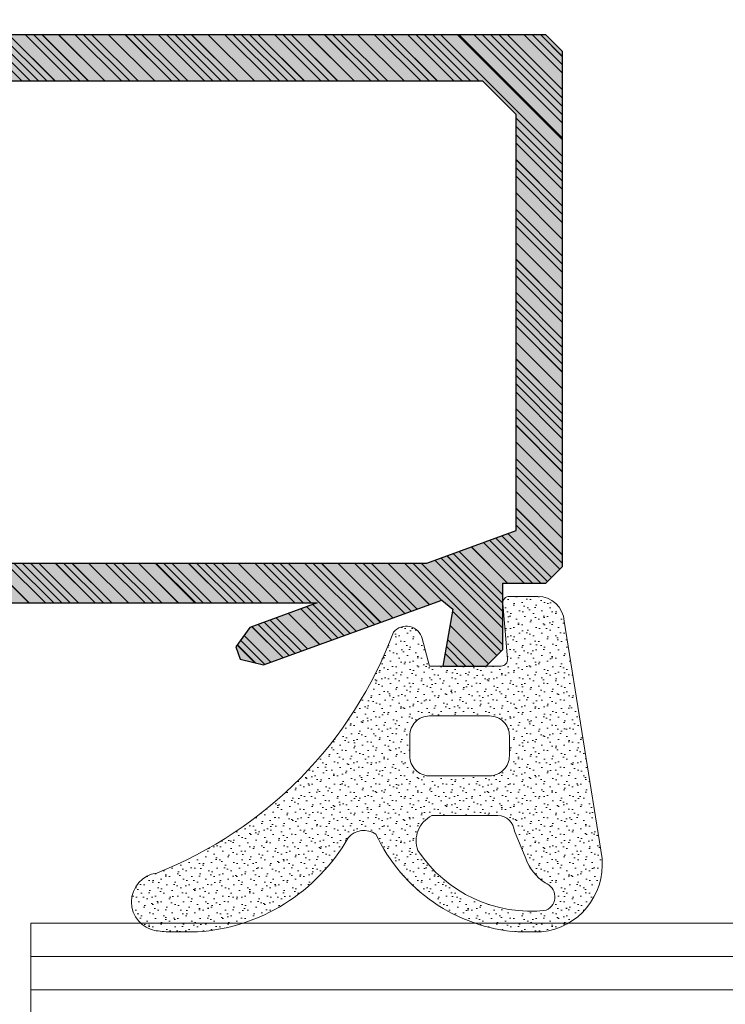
# Model space of a CAD drawing. Header units: inches. Extents: x 44881 to 156022, y 58140 to 83978.
# Tile 192 of 256: x 103562 to 103583, y 72495 to 72525. Entities that reach past the tile are written whole.
import ezdxf
from ezdxf import colors
from ezdxf.entities.mleader import LeaderData, LeaderLine
from ezdxf.math import Vec2, Vec3

# ---------------------------------------------------------------- set-up
doc = ezdxf.new("R2010")
doc.units = ezdxf.units.IN
doc.linetypes.add('ACAD_ISO02W100', pattern=[15, 12, -3])
for name, color, linetype, lineweight in [('!_A_03_ČIARKOVANÁ', 41, 'ACAD_ISO02W100', 13), ('_MB_kreskowanie_profile_0.09', 7, 'Continuous', 9), ('_MB_kreskowanie_profile_0.09 @ 1', 7, 'Continuous', 9), ('_MB_kreskowanie_profile_0.09 @ 1.5', 7, 'Continuous', 9), ('_MB_kreskowanie_profile_0.09 @ 10', 7, 'Continuous', 9), ('_MB_kreskowanie_profile_0.09 @ 100', 7, 'Continuous', 9), ('_MB_kreskowanie_profile_0.09 @ 2', 7, 'Continuous', 9), ('_MB_kreskowanie_profile_0.09 @ 2.5', 7, 'Continuous', 9), ('_MB_kreskowanie_profile_0.09 @ 20', 7, 'Continuous', 9), ('_MB_kreskowanie_profile_0.09 @ 25', 7, 'Continuous', 9), ('_MB_kreskowanie_profile_0.09 @ 4', 7, 'Continuous', 9), ('_MB_kreskowanie_profile_0.09 @ 5', 7, 'Continuous', 9), ('_MB_kreskowanie_profile_0.09 @ 50', 7, 'Continuous', 9), ('_MB_kreskowanie_profile_0.09 @ 8', 7, 'Continuous', 9), ('_MB_kreskowanie_szklo_0.09', 157, 'Continuous', 9), ('_MB_kreskowanie_uszczelki_0.09', 252, 'Continuous', 9), ('_MB_kreskowanie_uszczelki_0.09 @ 1', 252, 'Continuous', 9), ('_MB_kreskowanie_uszczelki_0.09 @ 1.5', 252, 'Continuous', 9), ('_MB_kreskowanie_uszczelki_0.09 @ 10', 252, 'Continuous', 9), ('_MB_kreskowanie_uszczelki_0.09 @ 100', 252, 'Continuous', 9), ('_MB_kreskowanie_uszczelki_0.09 @ 2', 252, 'Continuous', 9), ('_MB_kreskowanie_uszczelki_0.09 @ 2.5', 252, 'Continuous', 9), ('_MB_kreskowanie_uszczelki_0.09 @ 20', 252, 'Continuous', 9), ('_MB_kreskowanie_uszczelki_0.09 @ 25', 252, 'Continuous', 9), ('_MB_kreskowanie_uszczelki_0.09 @ 4', 252, 'Continuous', 9), ('_MB_kreskowanie_uszczelki_0.09 @ 5', 252, 'Continuous', 9), ('_MB_kreskowanie_uszczelki_0.09 @ 50', 252, 'Continuous', 9), ('_MB_kreskowanie_uszczelki_0.09 @ 8', 252, 'Continuous', 9), ('_MB_profile_0.25', 7, 'Continuous', 25), ('_MB_solid', 7, 'Continuous', 0), ('_MB_szklo_0.15', 142, 'Continuous', 15), ('_MB_uszczelki_0.15', 140, 'Continuous', 15)]:
    doc.layers.add(name, color=color, linetype=linetype, lineweight=lineweight)
doc.layers.add('_MB_pomocnicze_niedrukowane', color=220, linetype='Continuous', lineweight=0, plot=False)
doc.styles.add('_MB_Calibri_Light_2.5', font='calibril.ttf', dxfattribs={"height": 2.5})
pattern_1 = [(315, (0, 0), (0.505139, 0.16838), [0, -0.47625])]
pattern_2 = [(315, (0, 0), (2.5257, 0.8419), [0, -2.38125])]
pattern_3 = [(315, (0, 0), (1.26285, 0.42095), [0, -1.190625])]
pattern_4 = [(315, (0, 0), (5.0514, 1.6838), [0, -4.7625])]
pattern_5 = [(315, (0, 0), (12.6285, 4.2095), [0, -11.9062])]
pattern_6 = [(315, (0, 0), (25.257, 8.42), [0, -23.812])]
pattern_7 = [(315, (0, 0), (1.01028, 0.33676), [0, -0.9525])]
pattern_8 = [(315, (0, 0), (2.02056, 0.67352), [0, -1.905])]
pattern_9 = [(315, (0, 0), (6.3142, 2.1047), [0, -5.9531])]
pattern_10 = [(315, (0, 0), (0.3788546, 0.126285), [0, -0.3571875])]
pattern_11 = [(315, (0, 0), (0.631424, 0.210475), [0, -0.595312])]

# ---------------------------------------------------------------- blocks, each defined once
blk = doc.blocks.new('*U1413')
at = {"layer": '_MB_kreskowanie_uszczelki_0.09 @ 1'}
h = blk.add_hatch(dxfattribs=at)
h.set_pattern_fill('DOTS', color=256, scale=0.15, angle=315, style=0)
h.paths.add_polyline_path([(3.648, 1.351, 0.395486), (2.85, 2.1), (2, 2.1, 0.440011), (1.801, 1.883), (1.946, 0.217, -0.440011), (1.747, 0), (-0.4, 0), (-0.622, 0.829, 0.603504), (-1.485, 1.025, -0.212642), (-8.609, -6.226, 0.868673), (-8.622, -7.963, 0.028616), (-8.151, -8), (-7.387, -8, 0.250807), (-2.846, -5.163, -0.380275), (-2.018, -5.055, 0.271533), (2.257, -8), (2.969, -8, 0.407657), (4.786, -5.792)])
h.paths.add_polyline_path([(1.4, -3.3), (-0.4, -3.3, -0.414214), (-1, -2.7), (-1, -2.1, -0.414214), (-0.4, -1.5), (1.4, -1.5, -0.414214), (2, -2.1), (2, -2.7, -0.414214)], flags=16)
h.paths.add_polyline_path([(2.152, -4.968), (2.49, -5.791, 0.161261), (3.076, -6.525, -0.66952), (3.109, -7.347, -0.282507), (-0.75, -5.551, -0.391889), (-0.329, -4.5), (1.653, -4.5, -0.395486)], flags=16)
at = {"layer": '_MB_kreskowanie_uszczelki_0.09 @ 1.5'}
h = blk.add_hatch(dxfattribs=at)
h.set_pattern_fill('DOTS', color=256, scale=0.15, angle=315, style=0)
h.set_pattern_definition(pattern_10)
h.paths.add_polyline_path([(3.648, 1.351, 0.395486), (2.85, 2.1), (2, 2.1, 0.440011), (1.801, 1.883), (1.946, 0.217, -0.440011), (1.747, 0), (-0.4, 0), (-0.622, 0.829, 0.603504), (-1.485, 1.025, -0.212642), (-8.609, -6.226, 0.868673), (-8.622, -7.963, 0.028616), (-8.151, -8), (-7.387, -8, 0.250807), (-2.846, -5.163, -0.380275), (-2.018, -5.055, 0.271533), (2.257, -8), (2.969, -8, 0.407657), (4.786, -5.792)])
h.paths.add_polyline_path([(1.4, -3.3), (-0.4, -3.3, -0.414214), (-1, -2.7), (-1, -2.1, -0.414214), (-0.4, -1.5), (1.4, -1.5, -0.414214), (2, -2.1), (2, -2.7, -0.414214)], flags=16)
h.paths.add_polyline_path([(2.152, -4.968), (2.49, -5.791, 0.161261), (3.076, -6.525, -0.66952), (3.109, -7.347, -0.282507), (-0.75, -5.551, -0.391889), (-0.329, -4.5), (1.653, -4.5, -0.395486)], flags=16)
at = {"layer": '_MB_kreskowanie_uszczelki_0.09 @ 10'}
h = blk.add_hatch(dxfattribs=at)
h.set_pattern_fill('DOTS', color=256, scale=0.15, angle=315, style=0)
h.set_pattern_definition(pattern_2)
h.paths.add_polyline_path([(3.648, 1.351, 0.395486), (2.85, 2.1), (2, 2.1, 0.440011), (1.801, 1.883), (1.946, 0.217, -0.440011), (1.747, 0), (-0.4, 0), (-0.622, 0.829, 0.603504), (-1.485, 1.025, -0.212642), (-8.609, -6.226, 0.868673), (-8.622, -7.963, 0.028616), (-8.151, -8), (-7.387, -8, 0.250807), (-2.846, -5.163, -0.380275), (-2.018, -5.055, 0.271533), (2.257, -8), (2.969, -8, 0.407657), (4.786, -5.792)])
h.paths.add_polyline_path([(1.4, -3.3), (-0.4, -3.3, -0.414214), (-1, -2.7), (-1, -2.1, -0.414214), (-0.4, -1.5), (1.4, -1.5, -0.414214), (2, -2.1), (2, -2.7, -0.414214)], flags=16)
h.paths.add_polyline_path([(2.152, -4.968), (2.49, -5.791, 0.161261), (3.076, -6.525, -0.66952), (3.109, -7.347, -0.282507), (-0.75, -5.551, -0.391889), (-0.329, -4.5), (1.653, -4.5, -0.395486)], flags=16)
at = {"layer": '_MB_kreskowanie_uszczelki_0.09 @ 100'}
h = blk.add_hatch(dxfattribs=at)
h.set_pattern_fill('DOTS', color=256, scale=0.15, angle=315, style=0)
h.set_pattern_definition(pattern_6)
h.paths.add_polyline_path([(3.648, 1.351, 0.395486), (2.85, 2.1), (2, 2.1, 0.440011), (1.801, 1.883), (1.946, 0.217, -0.440011), (1.747, 0), (-0.4, 0), (-0.622, 0.829, 0.603504), (-1.485, 1.025, -0.212642), (-8.609, -6.226, 0.868673), (-8.622, -7.963, 0.028616), (-8.151, -8), (-7.387, -8, 0.250807), (-2.846, -5.163, -0.380275), (-2.018, -5.055, 0.271533), (2.257, -8), (2.969, -8, 0.407657), (4.786, -5.792)])
h.paths.add_polyline_path([(1.4, -3.3), (-0.4, -3.3, -0.414214), (-1, -2.7), (-1, -2.1, -0.414214), (-0.4, -1.5), (1.4, -1.5, -0.414214), (2, -2.1), (2, -2.7, -0.414214)], flags=16)
h.paths.add_polyline_path([(2.152, -4.968), (2.49, -5.791, 0.161261), (3.076, -6.525, -0.66952), (3.109, -7.347, -0.282507), (-0.75, -5.551, -0.391889), (-0.329, -4.5), (1.653, -4.5, -0.395486)], flags=16)
at = {"layer": '_MB_kreskowanie_uszczelki_0.09 @ 2'}
h = blk.add_hatch(dxfattribs=at)
h.set_pattern_fill('DOTS', color=256, scale=0.15, angle=315, style=0)
h.set_pattern_definition(pattern_1)
h.paths.add_polyline_path([(3.648, 1.351, 0.395486), (2.85, 2.1), (2, 2.1, 0.440011), (1.801, 1.883), (1.946, 0.217, -0.440011), (1.747, 0), (-0.4, 0), (-0.622, 0.829, 0.603504), (-1.485, 1.025, -0.212642), (-8.609, -6.226, 0.868673), (-8.622, -7.963, 0.028616), (-8.151, -8), (-7.387, -8, 0.250807), (-2.846, -5.163, -0.380275), (-2.018, -5.055, 0.271533), (2.257, -8), (2.969, -8, 0.407657), (4.786, -5.792)])
h.paths.add_polyline_path([(1.4, -3.3), (-0.4, -3.3, -0.414214), (-1, -2.7), (-1, -2.1, -0.414214), (-0.4, -1.5), (1.4, -1.5, -0.414214), (2, -2.1), (2, -2.7, -0.414214)], flags=16)
h.paths.add_polyline_path([(2.152, -4.968), (2.49, -5.791, 0.161261), (3.076, -6.525, -0.66952), (3.109, -7.347, -0.282507), (-0.75, -5.551, -0.391889), (-0.329, -4.5), (1.653, -4.5, -0.395486)], flags=16)
at = {"layer": '_MB_kreskowanie_uszczelki_0.09 @ 2.5'}
h = blk.add_hatch(dxfattribs=at)
h.set_pattern_fill('DOTS', color=256, scale=0.15, angle=315, style=0)
h.set_pattern_definition(pattern_11)
h.paths.add_polyline_path([(3.648, 1.351, 0.395486), (2.85, 2.1), (2, 2.1, 0.440011), (1.801, 1.883), (1.946, 0.217, -0.440011), (1.747, 0), (-0.4, 0), (-0.622, 0.829, 0.603504), (-1.485, 1.025, -0.212642), (-8.609, -6.226, 0.868673), (-8.622, -7.963, 0.028616), (-8.151, -8), (-7.387, -8, 0.250807), (-2.846, -5.163, -0.380275), (-2.018, -5.055, 0.271533), (2.257, -8), (2.969, -8, 0.407657), (4.786, -5.792)])
h.paths.add_polyline_path([(1.4, -3.3), (-0.4, -3.3, -0.414214), (-1, -2.7), (-1, -2.1, -0.414214), (-0.4, -1.5), (1.4, -1.5, -0.414214), (2, -2.1), (2, -2.7, -0.414214)], flags=16)
h.paths.add_polyline_path([(2.152, -4.968), (2.49, -5.791, 0.161261), (3.076, -6.525, -0.66952), (3.109, -7.347, -0.282507), (-0.75, -5.551, -0.391889), (-0.329, -4.5), (1.653, -4.5, -0.395486)], flags=16)
at = {"layer": '_MB_kreskowanie_uszczelki_0.09 @ 20'}
h = blk.add_hatch(dxfattribs=at)
h.set_pattern_fill('DOTS', color=256, scale=0.15, angle=315, style=0)
h.set_pattern_definition(pattern_4)
h.paths.add_polyline_path([(3.648, 1.351, 0.395486), (2.85, 2.1), (2, 2.1, 0.440011), (1.801, 1.883), (1.946, 0.217, -0.440011), (1.747, 0), (-0.4, 0), (-0.622, 0.829, 0.603504), (-1.485, 1.025, -0.212642), (-8.609, -6.226, 0.868673), (-8.622, -7.963, 0.028616), (-8.151, -8), (-7.387, -8, 0.250807), (-2.846, -5.163, -0.380275), (-2.018, -5.055, 0.271533), (2.257, -8), (2.969, -8, 0.407657), (4.786, -5.792)])
h.paths.add_polyline_path([(1.4, -3.3), (-0.4, -3.3, -0.414214), (-1, -2.7), (-1, -2.1, -0.414214), (-0.4, -1.5), (1.4, -1.5, -0.414214), (2, -2.1), (2, -2.7, -0.414214)], flags=16)
h.paths.add_polyline_path([(2.152, -4.968), (2.49, -5.791, 0.161261), (3.076, -6.525, -0.66952), (3.109, -7.347, -0.282507), (-0.75, -5.551, -0.391889), (-0.329, -4.5), (1.653, -4.5, -0.395486)], flags=16)
at = {"layer": '_MB_kreskowanie_uszczelki_0.09 @ 25'}
h = blk.add_hatch(dxfattribs=at)
h.set_pattern_fill('DOTS', color=256, scale=0.15, angle=315, style=0)
h.set_pattern_definition(pattern_9)
h.paths.add_polyline_path([(3.648, 1.351, 0.395486), (2.85, 2.1), (2, 2.1, 0.440011), (1.801, 1.883), (1.946, 0.217, -0.440011), (1.747, 0), (-0.4, 0), (-0.622, 0.829, 0.603504), (-1.485, 1.025, -0.212642), (-8.609, -6.226, 0.868673), (-8.622, -7.963, 0.028616), (-8.151, -8), (-7.387, -8, 0.250807), (-2.846, -5.163, -0.380275), (-2.018, -5.055, 0.271533), (2.257, -8), (2.969, -8, 0.407657), (4.786, -5.792)])
h.paths.add_polyline_path([(1.4, -3.3), (-0.4, -3.3, -0.414214), (-1, -2.7), (-1, -2.1, -0.414214), (-0.4, -1.5), (1.4, -1.5, -0.414214), (2, -2.1), (2, -2.7, -0.414214)], flags=16)
h.paths.add_polyline_path([(2.152, -4.968), (2.49, -5.791, 0.161261), (3.076, -6.525, -0.66952), (3.109, -7.347, -0.282507), (-0.75, -5.551, -0.391889), (-0.329, -4.5), (1.653, -4.5, -0.395486)], flags=16)
at = {"layer": '_MB_kreskowanie_uszczelki_0.09 @ 4'}
h = blk.add_hatch(dxfattribs=at)
h.set_pattern_fill('DOTS', color=256, scale=0.15, angle=315, style=0)
h.set_pattern_definition(pattern_7)
h.paths.add_polyline_path([(3.648, 1.351, 0.395486), (2.85, 2.1), (2, 2.1, 0.440011), (1.801, 1.883), (1.946, 0.217, -0.440011), (1.747, 0), (-0.4, 0), (-0.622, 0.829, 0.603504), (-1.485, 1.025, -0.212642), (-8.609, -6.226, 0.868673), (-8.622, -7.963, 0.028616), (-8.151, -8), (-7.387, -8, 0.250807), (-2.846, -5.163, -0.380275), (-2.018, -5.055, 0.271533), (2.257, -8), (2.969, -8, 0.407657), (4.786, -5.792)])
h.paths.add_polyline_path([(1.4, -3.3), (-0.4, -3.3, -0.414214), (-1, -2.7), (-1, -2.1, -0.414214), (-0.4, -1.5), (1.4, -1.5, -0.414214), (2, -2.1), (2, -2.7, -0.414214)], flags=16)
h.paths.add_polyline_path([(2.152, -4.968), (2.49, -5.791, 0.161261), (3.076, -6.525, -0.66952), (3.109, -7.347, -0.282507), (-0.75, -5.551, -0.391889), (-0.329, -4.5), (1.653, -4.5, -0.395486)], flags=16)
at = {"layer": '_MB_kreskowanie_uszczelki_0.09 @ 5'}
h = blk.add_hatch(dxfattribs=at)
h.set_pattern_fill('DOTS', color=256, scale=0.15, angle=315, style=0)
h.set_pattern_definition(pattern_3)
h.paths.add_polyline_path([(3.648, 1.351, 0.395486), (2.85, 2.1), (2, 2.1, 0.440011), (1.801, 1.883), (1.946, 0.217, -0.440011), (1.747, 0), (-0.4, 0), (-0.622, 0.829, 0.603504), (-1.485, 1.025, -0.212642), (-8.609, -6.226, 0.868673), (-8.622, -7.963, 0.028616), (-8.151, -8), (-7.387, -8, 0.250807), (-2.846, -5.163, -0.380275), (-2.018, -5.055, 0.271533), (2.257, -8), (2.969, -8, 0.407657), (4.786, -5.792)])
h.paths.add_polyline_path([(1.4, -3.3), (-0.4, -3.3, -0.414214), (-1, -2.7), (-1, -2.1, -0.414214), (-0.4, -1.5), (1.4, -1.5, -0.414214), (2, -2.1), (2, -2.7, -0.414214)], flags=16)
h.paths.add_polyline_path([(2.152, -4.968), (2.49, -5.791, 0.161261), (3.076, -6.525, -0.66952), (3.109, -7.347, -0.282507), (-0.75, -5.551, -0.391889), (-0.329, -4.5), (1.653, -4.5, -0.395486)], flags=16)
at = {"layer": '_MB_kreskowanie_uszczelki_0.09 @ 50'}
h = blk.add_hatch(dxfattribs=at)
h.set_pattern_fill('DOTS', color=256, scale=0.15, angle=315, style=0)
h.set_pattern_definition(pattern_5)
h.paths.add_polyline_path([(3.648, 1.351, 0.395486), (2.85, 2.1), (2, 2.1, 0.440011), (1.801, 1.883), (1.946, 0.217, -0.440011), (1.747, 0), (-0.4, 0), (-0.622, 0.829, 0.603504), (-1.485, 1.025, -0.212642), (-8.609, -6.226, 0.868673), (-8.622, -7.963, 0.028616), (-8.151, -8), (-7.387, -8, 0.250807), (-2.846, -5.163, -0.380275), (-2.018, -5.055, 0.271533), (2.257, -8), (2.969, -8, 0.407657), (4.786, -5.792)])
h.paths.add_polyline_path([(1.4, -3.3), (-0.4, -3.3, -0.414214), (-1, -2.7), (-1, -2.1, -0.414214), (-0.4, -1.5), (1.4, -1.5, -0.414214), (2, -2.1), (2, -2.7, -0.414214)], flags=16)
h.paths.add_polyline_path([(2.152, -4.968), (2.49, -5.791, 0.161261), (3.076, -6.525, -0.66952), (3.109, -7.347, -0.282507), (-0.75, -5.551, -0.391889), (-0.329, -4.5), (1.653, -4.5, -0.395486)], flags=16)
at = {"layer": '_MB_kreskowanie_uszczelki_0.09 @ 8'}
h = blk.add_hatch(dxfattribs=at)
h.set_pattern_fill('DOTS', color=256, scale=0.15, angle=315, style=0)
h.set_pattern_definition(pattern_8)
h.paths.add_polyline_path([(3.648, 1.351, 0.395486), (2.85, 2.1), (2, 2.1, 0.440011), (1.801, 1.883), (1.946, 0.217, -0.440011), (1.747, 0), (-0.4, 0), (-0.622, 0.829, 0.603504), (-1.485, 1.025, -0.212642), (-8.609, -6.226, 0.868673), (-8.622, -7.963, 0.028616), (-8.151, -8), (-7.387, -8, 0.250807), (-2.846, -5.163, -0.380275), (-2.018, -5.055, 0.271533), (2.257, -8), (2.969, -8, 0.407657), (4.786, -5.792)])
h.paths.add_polyline_path([(1.4, -3.3), (-0.4, -3.3, -0.414214), (-1, -2.7), (-1, -2.1, -0.414214), (-0.4, -1.5), (1.4, -1.5, -0.414214), (2, -2.1), (2, -2.7, -0.414214)], flags=16)
h.paths.add_polyline_path([(2.152, -4.968), (2.49, -5.791, 0.161261), (3.076, -6.525, -0.66952), (3.109, -7.347, -0.282507), (-0.75, -5.551, -0.391889), (-0.329, -4.5), (1.653, -4.5, -0.395486)], flags=16)
blk = doc.blocks.new('-120542_8mm')
at = {"layer": '_MB_uszczelki_0.15'}
blk.add_lwpolyline([(1.747, 0), (-0.4, 0), (-0.622, 0.829, 0.603504), (-1.485, 1.025, -0.212642), (-8.609, -6.226, 0.868673), (-8.622, -7.963, 0.028616), (-8.151, -8), (-7.387, -8, 0.250807), (-2.846, -5.163), (-2.846, -5.163), (-2.846, -5.163, -0.380275), (-2.018, -5.055, 0.271533), (2.257, -8), (2.969, -8, 0.407657), (4.786, -5.792), (3.648, 1.351, 0.395486), (2.85, 2.1), (2, 2.1, 0.440011), (1.801, 1.883), (1.946, 0.217, -0.440011), (1.747, 0)], format="xyb", dxfattribs=at)
for points in [[(-1, -2.1, -0.414214), (-0.4, -1.5), (1.4, -1.5, -0.414214), (2, -2.1), (2, -2.7, -0.414214), (1.4, -3.3), (-0.4, -3.3, -0.414214), (-1, -2.7)], [(-0.75, -5.551, -0.391889), (-0.329, -4.5), (1.653, -4.5, -0.395486), (2.152, -4.968), (2.49, -5.791, 0.161261), (3.076, -6.525, -0.66952), (3.109, -7.347, -0.282507)]]:
    blk.add_lwpolyline(points, format="xyb", close=True, dxfattribs=at)
at = {"layer": '_MB_kreskowanie_uszczelki_0.09', "color": 7}
blk.add_blockref('*U1413', (0, 0), dxfattribs=at)
blk = doc.blocks.new('*U320')
blk.add_blockref('-120542_8mm', (0, 0))
blk = doc.blocks.new('_None')
blk = doc.blocks.new('*U1470')
at = {"layer": '_MB_kreskowanie_profile_0.09 @ 1'}
h = blk.add_hatch(dxfattribs=at)
h.set_pattern_fill('JIS_WOOD', color=256, scale=0.5)
h.paths.add_polyline_path([(17.1, 14.617), (17.836, 12.595), (18.417, 12.168), (18.793, 12.305), (18.964, 13.005), (17.011, 18.37), (17.29, 18.702), (19, 18.4), (19, 19.7), (18.5, 20.2), (16.5, 20.2), (16.5, 21.5), (16, 22), (0.5, 22), (0, 21.5), (0, 0), (1.2, 0), (1.2, 0.3), (1.4, 0.5), (3.9, 0.5), (4.1, 0.3), (4.1, -2.2), (3.85, -2.2), (3.85, -2.44), (4, -3), (5, -3), (5.3, -2.7), (5.3, -1.5), (5.8, -1), (13.815, -1), (14.313, -1.45, 0.251381), (15.633, -3.411), (15.9, -3.853), (15.9, -4), (16.4, -4.5), (16.6, -4.5), (17.098, -4.046), (17.463, -3.61), (17.89, -3.45), (18.108, -3.4), (18.6, -3.4), (19.1, -2.9), (19.1, -2.4), (18.9, -2.2), (17.683, -2.2), (17.592, -2.231, -1.47507), (16.934, 0.093), (17.1, 0.242)])
h.paths.add_polyline_path([(15.633, 1.011, 0.121296), (14.74, 0.217), (14.328, 0), (5.8, 0), (5.3, 0.5), (5.3, 0.797), (4.397, 1.7), (1.9, 1.7), (1.4, 2.2), (1.4, 19.6), (2.4, 20.6), (14.923, 20.6), (15.9, 17.914), (15.9, 1.453)], flags=16)
at = {"layer": '_MB_kreskowanie_profile_0.09 @ 1.5'}
h = blk.add_hatch(dxfattribs=at)
h.set_pattern_fill('JIS_WOOD', color=256, scale=0.5)
h.set_pattern_definition([(45, (0, 0), (-0.375, 0.375), [])])
h.paths.add_polyline_path([(17.1, 14.617), (17.836, 12.595), (18.417, 12.168), (18.793, 12.305), (18.964, 13.005), (17.011, 18.37), (17.29, 18.702), (19, 18.4), (19, 19.7), (18.5, 20.2), (16.5, 20.2), (16.5, 21.5), (16, 22), (0.5, 22), (0, 21.5), (0, 0), (1.2, 0), (1.2, 0.3), (1.4, 0.5), (3.9, 0.5), (4.1, 0.3), (4.1, -2.2), (3.85, -2.2), (3.85, -2.44), (4, -3), (5, -3), (5.3, -2.7), (5.3, -1.5), (5.8, -1), (13.815, -1), (14.313, -1.45, 0.251381), (15.633, -3.411), (15.9, -3.853), (15.9, -4), (16.4, -4.5), (16.6, -4.5), (17.098, -4.046), (17.463, -3.61), (17.89, -3.45), (18.108, -3.4), (18.6, -3.4), (19.1, -2.9), (19.1, -2.4), (18.9, -2.2), (17.683, -2.2), (17.592, -2.231, -1.47507), (16.934, 0.093), (17.1, 0.242)])
h.paths.add_polyline_path([(15.633, 1.011, 0.121296), (14.74, 0.217), (14.328, 0), (5.8, 0), (5.3, 0.5), (5.3, 0.797), (4.397, 1.7), (1.9, 1.7), (1.4, 2.2), (1.4, 19.6), (2.4, 20.6), (14.923, 20.6), (15.9, 17.914), (15.9, 1.453)], flags=16)
at = {"layer": '_MB_kreskowanie_profile_0.09 @ 10'}
h = blk.add_hatch(dxfattribs=at)
h.set_pattern_fill('JIS_WOOD', color=256, scale=0.5)
h.set_pattern_definition([(45, (0, 0), (-2.5, 2.5), [])])
h.paths.add_polyline_path([(17.1, 14.617), (17.836, 12.595), (18.417, 12.168), (18.793, 12.305), (18.964, 13.005), (17.011, 18.37), (17.29, 18.702), (19, 18.4), (19, 19.7), (18.5, 20.2), (16.5, 20.2), (16.5, 21.5), (16, 22), (0.5, 22), (0, 21.5), (0, 0), (1.2, 0), (1.2, 0.3), (1.4, 0.5), (3.9, 0.5), (4.1, 0.3), (4.1, -2.2), (3.85, -2.2), (3.85, -2.44), (4, -3), (5, -3), (5.3, -2.7), (5.3, -1.5), (5.8, -1), (13.815, -1), (14.313, -1.45, 0.251381), (15.633, -3.411), (15.9, -3.853), (15.9, -4), (16.4, -4.5), (16.6, -4.5), (17.098, -4.046), (17.463, -3.61), (17.89, -3.45), (18.108, -3.4), (18.6, -3.4), (19.1, -2.9), (19.1, -2.4), (18.9, -2.2), (17.683, -2.2), (17.592, -2.231, -1.47507), (16.934, 0.093), (17.1, 0.242)])
h.paths.add_polyline_path([(15.633, 1.011, 0.121296), (14.74, 0.217), (14.328, 0), (5.8, 0), (5.3, 0.5), (5.3, 0.797), (4.397, 1.7), (1.9, 1.7), (1.4, 2.2), (1.4, 19.6), (2.4, 20.6), (14.923, 20.6), (15.9, 17.914), (15.9, 1.453)], flags=16)
at = {"layer": '_MB_kreskowanie_profile_0.09 @ 100'}
h = blk.add_hatch(dxfattribs=at)
h.set_pattern_fill('JIS_WOOD', color=256, scale=0.5)
h.set_pattern_definition([(45, (0, 0), (-25, 25), [])])
h.paths.add_polyline_path([(17.1, 14.617), (17.836, 12.595), (18.417, 12.168), (18.793, 12.305), (18.964, 13.005), (17.011, 18.37), (17.29, 18.702), (19, 18.4), (19, 19.7), (18.5, 20.2), (16.5, 20.2), (16.5, 21.5), (16, 22), (0.5, 22), (0, 21.5), (0, 0), (1.2, 0), (1.2, 0.3), (1.4, 0.5), (3.9, 0.5), (4.1, 0.3), (4.1, -2.2), (3.85, -2.2), (3.85, -2.44), (4, -3), (5, -3), (5.3, -2.7), (5.3, -1.5), (5.8, -1), (13.815, -1), (14.313, -1.45, 0.251381), (15.633, -3.411), (15.9, -3.853), (15.9, -4), (16.4, -4.5), (16.6, -4.5), (17.098, -4.046), (17.463, -3.61), (17.89, -3.45), (18.108, -3.4), (18.6, -3.4), (19.1, -2.9), (19.1, -2.4), (18.9, -2.2), (17.683, -2.2), (17.592, -2.231, -1.47507), (16.934, 0.093), (17.1, 0.242)])
h.paths.add_polyline_path([(15.633, 1.011, 0.121296), (14.74, 0.217), (14.328, 0), (5.8, 0), (5.3, 0.5), (5.3, 0.797), (4.397, 1.7), (1.9, 1.7), (1.4, 2.2), (1.4, 19.6), (2.4, 20.6), (14.923, 20.6), (15.9, 17.914), (15.9, 1.453)], flags=16)
at = {"layer": '_MB_kreskowanie_profile_0.09 @ 2'}
h = blk.add_hatch(dxfattribs=at)
h.set_pattern_fill('JIS_WOOD', color=256, scale=0.5)
h.set_pattern_definition([(45, (0, 0), (-0.5, 0.5), [])])
h.paths.add_polyline_path([(17.1, 14.617), (17.836, 12.595), (18.417, 12.168), (18.793, 12.305), (18.964, 13.005), (17.011, 18.37), (17.29, 18.702), (19, 18.4), (19, 19.7), (18.5, 20.2), (16.5, 20.2), (16.5, 21.5), (16, 22), (0.5, 22), (0, 21.5), (0, 0), (1.2, 0), (1.2, 0.3), (1.4, 0.5), (3.9, 0.5), (4.1, 0.3), (4.1, -2.2), (3.85, -2.2), (3.85, -2.44), (4, -3), (5, -3), (5.3, -2.7), (5.3, -1.5), (5.8, -1), (13.815, -1), (14.313, -1.45, 0.251381), (15.633, -3.411), (15.9, -3.853), (15.9, -4), (16.4, -4.5), (16.6, -4.5), (17.098, -4.046), (17.463, -3.61), (17.89, -3.45), (18.108, -3.4), (18.6, -3.4), (19.1, -2.9), (19.1, -2.4), (18.9, -2.2), (17.683, -2.2), (17.592, -2.231, -1.47507), (16.934, 0.093), (17.1, 0.242)])
h.paths.add_polyline_path([(15.633, 1.011, 0.121296), (14.74, 0.217), (14.328, 0), (5.8, 0), (5.3, 0.5), (5.3, 0.797), (4.397, 1.7), (1.9, 1.7), (1.4, 2.2), (1.4, 19.6), (2.4, 20.6), (14.923, 20.6), (15.9, 17.914), (15.9, 1.453)], flags=16)
at = {"layer": '_MB_kreskowanie_profile_0.09 @ 2.5'}
h = blk.add_hatch(dxfattribs=at)
h.set_pattern_fill('JIS_WOOD', color=256, scale=0.5)
h.set_pattern_definition([(45, (0, 0), (-0.625, 0.625), [])])
h.paths.add_polyline_path([(17.1, 14.617), (17.836, 12.595), (18.417, 12.168), (18.793, 12.305), (18.964, 13.005), (17.011, 18.37), (17.29, 18.702), (19, 18.4), (19, 19.7), (18.5, 20.2), (16.5, 20.2), (16.5, 21.5), (16, 22), (0.5, 22), (0, 21.5), (0, 0), (1.2, 0), (1.2, 0.3), (1.4, 0.5), (3.9, 0.5), (4.1, 0.3), (4.1, -2.2), (3.85, -2.2), (3.85, -2.44), (4, -3), (5, -3), (5.3, -2.7), (5.3, -1.5), (5.8, -1), (13.815, -1), (14.313, -1.45, 0.251381), (15.633, -3.411), (15.9, -3.853), (15.9, -4), (16.4, -4.5), (16.6, -4.5), (17.098, -4.046), (17.463, -3.61), (17.89, -3.45), (18.108, -3.4), (18.6, -3.4), (19.1, -2.9), (19.1, -2.4), (18.9, -2.2), (17.683, -2.2), (17.592, -2.231, -1.47507), (16.934, 0.093), (17.1, 0.242)])
h.paths.add_polyline_path([(15.633, 1.011, 0.121296), (14.74, 0.217), (14.328, 0), (5.8, 0), (5.3, 0.5), (5.3, 0.797), (4.397, 1.7), (1.9, 1.7), (1.4, 2.2), (1.4, 19.6), (2.4, 20.6), (14.923, 20.6), (15.9, 17.914), (15.9, 1.453)], flags=16)
at = {"layer": '_MB_kreskowanie_profile_0.09 @ 20'}
h = blk.add_hatch(dxfattribs=at)
h.set_pattern_fill('JIS_WOOD', color=256, scale=0.5)
h.set_pattern_definition([(45, (0, 0), (-5, 5), [])])
h.paths.add_polyline_path([(17.1, 14.617), (17.836, 12.595), (18.417, 12.168), (18.793, 12.305), (18.964, 13.005), (17.011, 18.37), (17.29, 18.702), (19, 18.4), (19, 19.7), (18.5, 20.2), (16.5, 20.2), (16.5, 21.5), (16, 22), (0.5, 22), (0, 21.5), (0, 0), (1.2, 0), (1.2, 0.3), (1.4, 0.5), (3.9, 0.5), (4.1, 0.3), (4.1, -2.2), (3.85, -2.2), (3.85, -2.44), (4, -3), (5, -3), (5.3, -2.7), (5.3, -1.5), (5.8, -1), (13.815, -1), (14.313, -1.45, 0.251381), (15.633, -3.411), (15.9, -3.853), (15.9, -4), (16.4, -4.5), (16.6, -4.5), (17.098, -4.046), (17.463, -3.61), (17.89, -3.45), (18.108, -3.4), (18.6, -3.4), (19.1, -2.9), (19.1, -2.4), (18.9, -2.2), (17.683, -2.2), (17.592, -2.231, -1.47507), (16.934, 0.093), (17.1, 0.242)])
h.paths.add_polyline_path([(15.633, 1.011, 0.121296), (14.74, 0.217), (14.328, 0), (5.8, 0), (5.3, 0.5), (5.3, 0.797), (4.397, 1.7), (1.9, 1.7), (1.4, 2.2), (1.4, 19.6), (2.4, 20.6), (14.923, 20.6), (15.9, 17.914), (15.9, 1.453)], flags=16)
at = {"layer": '_MB_kreskowanie_profile_0.09 @ 25'}
h = blk.add_hatch(dxfattribs=at)
h.set_pattern_fill('JIS_WOOD', color=256, scale=0.5)
h.set_pattern_definition([(45, (0, 0), (-6.25, 6.25), [])])
h.paths.add_polyline_path([(17.1, 14.617), (17.836, 12.595), (18.417, 12.168), (18.793, 12.305), (18.964, 13.005), (17.011, 18.37), (17.29, 18.702), (19, 18.4), (19, 19.7), (18.5, 20.2), (16.5, 20.2), (16.5, 21.5), (16, 22), (0.5, 22), (0, 21.5), (0, 0), (1.2, 0), (1.2, 0.3), (1.4, 0.5), (3.9, 0.5), (4.1, 0.3), (4.1, -2.2), (3.85, -2.2), (3.85, -2.44), (4, -3), (5, -3), (5.3, -2.7), (5.3, -1.5), (5.8, -1), (13.815, -1), (14.313, -1.45, 0.251381), (15.633, -3.411), (15.9, -3.853), (15.9, -4), (16.4, -4.5), (16.6, -4.5), (17.098, -4.046), (17.463, -3.61), (17.89, -3.45), (18.108, -3.4), (18.6, -3.4), (19.1, -2.9), (19.1, -2.4), (18.9, -2.2), (17.683, -2.2), (17.592, -2.231, -1.47507), (16.934, 0.093), (17.1, 0.242)])
h.paths.add_polyline_path([(15.633, 1.011, 0.121296), (14.74, 0.217), (14.328, 0), (5.8, 0), (5.3, 0.5), (5.3, 0.797), (4.397, 1.7), (1.9, 1.7), (1.4, 2.2), (1.4, 19.6), (2.4, 20.6), (14.923, 20.6), (15.9, 17.914), (15.9, 1.453)], flags=16)
at = {"layer": '_MB_kreskowanie_profile_0.09 @ 4'}
h = blk.add_hatch(dxfattribs=at)
h.set_pattern_fill('JIS_WOOD', color=256, scale=0.5)
h.set_pattern_definition([(45, (0, 0), (-1, 1), [])])
h.paths.add_polyline_path([(17.1, 14.617), (17.836, 12.595), (18.417, 12.168), (18.793, 12.305), (18.964, 13.005), (17.011, 18.37), (17.29, 18.702), (19, 18.4), (19, 19.7), (18.5, 20.2), (16.5, 20.2), (16.5, 21.5), (16, 22), (0.5, 22), (0, 21.5), (0, 0), (1.2, 0), (1.2, 0.3), (1.4, 0.5), (3.9, 0.5), (4.1, 0.3), (4.1, -2.2), (3.85, -2.2), (3.85, -2.44), (4, -3), (5, -3), (5.3, -2.7), (5.3, -1.5), (5.8, -1), (13.815, -1), (14.313, -1.45, 0.251381), (15.633, -3.411), (15.9, -3.853), (15.9, -4), (16.4, -4.5), (16.6, -4.5), (17.098, -4.046), (17.463, -3.61), (17.89, -3.45), (18.108, -3.4), (18.6, -3.4), (19.1, -2.9), (19.1, -2.4), (18.9, -2.2), (17.683, -2.2), (17.592, -2.231, -1.47507), (16.934, 0.093), (17.1, 0.242)])
h.paths.add_polyline_path([(15.633, 1.011, 0.121296), (14.74, 0.217), (14.328, 0), (5.8, 0), (5.3, 0.5), (5.3, 0.797), (4.397, 1.7), (1.9, 1.7), (1.4, 2.2), (1.4, 19.6), (2.4, 20.6), (14.923, 20.6), (15.9, 17.914), (15.9, 1.453)], flags=16)
at = {"layer": '_MB_kreskowanie_profile_0.09 @ 5'}
h = blk.add_hatch(dxfattribs=at)
h.set_pattern_fill('JIS_WOOD', color=256, scale=0.5)
h.set_pattern_definition([(45, (0, 0), (-1.25, 1.25), [])])
h.paths.add_polyline_path([(17.1, 14.617), (17.836, 12.595), (18.417, 12.168), (18.793, 12.305), (18.964, 13.005), (17.011, 18.37), (17.29, 18.702), (19, 18.4), (19, 19.7), (18.5, 20.2), (16.5, 20.2), (16.5, 21.5), (16, 22), (0.5, 22), (0, 21.5), (0, 0), (1.2, 0), (1.2, 0.3), (1.4, 0.5), (3.9, 0.5), (4.1, 0.3), (4.1, -2.2), (3.85, -2.2), (3.85, -2.44), (4, -3), (5, -3), (5.3, -2.7), (5.3, -1.5), (5.8, -1), (13.815, -1), (14.313, -1.45, 0.251381), (15.633, -3.411), (15.9, -3.853), (15.9, -4), (16.4, -4.5), (16.6, -4.5), (17.098, -4.046), (17.463, -3.61), (17.89, -3.45), (18.108, -3.4), (18.6, -3.4), (19.1, -2.9), (19.1, -2.4), (18.9, -2.2), (17.683, -2.2), (17.592, -2.231, -1.47507), (16.934, 0.093), (17.1, 0.242)])
h.paths.add_polyline_path([(15.633, 1.011, 0.121296), (14.74, 0.217), (14.328, 0), (5.8, 0), (5.3, 0.5), (5.3, 0.797), (4.397, 1.7), (1.9, 1.7), (1.4, 2.2), (1.4, 19.6), (2.4, 20.6), (14.923, 20.6), (15.9, 17.914), (15.9, 1.453)], flags=16)
at = {"layer": '_MB_kreskowanie_profile_0.09 @ 50'}
h = blk.add_hatch(dxfattribs=at)
h.set_pattern_fill('JIS_WOOD', color=256, scale=0.5)
h.set_pattern_definition([(45, (0, 0), (-12.5, 12.5), [])])
h.paths.add_polyline_path([(17.1, 14.617), (17.836, 12.595), (18.417, 12.168), (18.793, 12.305), (18.964, 13.005), (17.011, 18.37), (17.29, 18.702), (19, 18.4), (19, 19.7), (18.5, 20.2), (16.5, 20.2), (16.5, 21.5), (16, 22), (0.5, 22), (0, 21.5), (0, 0), (1.2, 0), (1.2, 0.3), (1.4, 0.5), (3.9, 0.5), (4.1, 0.3), (4.1, -2.2), (3.85, -2.2), (3.85, -2.44), (4, -3), (5, -3), (5.3, -2.7), (5.3, -1.5), (5.8, -1), (13.815, -1), (14.313, -1.45, 0.251381), (15.633, -3.411), (15.9, -3.853), (15.9, -4), (16.4, -4.5), (16.6, -4.5), (17.098, -4.046), (17.463, -3.61), (17.89, -3.45), (18.108, -3.4), (18.6, -3.4), (19.1, -2.9), (19.1, -2.4), (18.9, -2.2), (17.683, -2.2), (17.592, -2.231, -1.47507), (16.934, 0.093), (17.1, 0.242)])
h.paths.add_polyline_path([(15.633, 1.011, 0.121296), (14.74, 0.217), (14.328, 0), (5.8, 0), (5.3, 0.5), (5.3, 0.797), (4.397, 1.7), (1.9, 1.7), (1.4, 2.2), (1.4, 19.6), (2.4, 20.6), (14.923, 20.6), (15.9, 17.914), (15.9, 1.453)], flags=16)
at = {"layer": '_MB_kreskowanie_profile_0.09 @ 8'}
h = blk.add_hatch(dxfattribs=at)
h.set_pattern_fill('JIS_WOOD', color=256, scale=0.5)
h.set_pattern_definition([(45, (0, 0), (-2, 2), [])])
h.paths.add_polyline_path([(17.1, 14.617), (17.836, 12.595), (18.417, 12.168), (18.793, 12.305), (18.964, 13.005), (17.011, 18.37), (17.29, 18.702), (19, 18.4), (19, 19.7), (18.5, 20.2), (16.5, 20.2), (16.5, 21.5), (16, 22), (0.5, 22), (0, 21.5), (0, 0), (1.2, 0), (1.2, 0.3), (1.4, 0.5), (3.9, 0.5), (4.1, 0.3), (4.1, -2.2), (3.85, -2.2), (3.85, -2.44), (4, -3), (5, -3), (5.3, -2.7), (5.3, -1.5), (5.8, -1), (13.815, -1), (14.313, -1.45, 0.251381), (15.633, -3.411), (15.9, -3.853), (15.9, -4), (16.4, -4.5), (16.6, -4.5), (17.098, -4.046), (17.463, -3.61), (17.89, -3.45), (18.108, -3.4), (18.6, -3.4), (19.1, -2.9), (19.1, -2.4), (18.9, -2.2), (17.683, -2.2), (17.592, -2.231, -1.47507), (16.934, 0.093), (17.1, 0.242)])
h.paths.add_polyline_path([(15.633, 1.011, 0.121296), (14.74, 0.217), (14.328, 0), (5.8, 0), (5.3, 0.5), (5.3, 0.797), (4.397, 1.7), (1.9, 1.7), (1.4, 2.2), (1.4, 19.6), (2.4, 20.6), (14.923, 20.6), (15.9, 17.914), (15.9, 1.453)], flags=16)
blk = doc.blocks.new('*U1471')
at = {"layer": '_MB_kreskowanie_uszczelki_0.09 @ 1'}
h = blk.add_hatch(dxfattribs=at)
h.set_pattern_fill('DOTS', color=256, scale=0.15, angle=315, style=0)
h.paths.add_polyline_path([(18.187, -0.804, 0.56123), (17.1, 0.242), (16.934, 0.093, 1.47507), (17.592, -2.231, -0.02766), (18, -2), (18, -1.5)])
at = {"layer": '_MB_kreskowanie_uszczelki_0.09 @ 1.5'}
h = blk.add_hatch(dxfattribs=at)
h.set_pattern_fill('DOTS', color=256, scale=0.15, angle=315, style=0)
h.set_pattern_definition(pattern_10)
h.paths.add_polyline_path([(18.187, -0.804, 0.56123), (17.1, 0.242), (16.934, 0.093, 1.47507), (17.592, -2.231, -0.02766), (18, -2), (18, -1.5)])
at = {"layer": '_MB_kreskowanie_uszczelki_0.09 @ 10'}
h = blk.add_hatch(dxfattribs=at)
h.set_pattern_fill('DOTS', color=256, scale=0.15, angle=315, style=0)
h.set_pattern_definition(pattern_2)
h.paths.add_polyline_path([(18.187, -0.804, 0.56123), (17.1, 0.242), (16.934, 0.093, 1.47507), (17.592, -2.231, -0.02766), (18, -2), (18, -1.5)])
at = {"layer": '_MB_kreskowanie_uszczelki_0.09 @ 100'}
h = blk.add_hatch(dxfattribs=at)
h.set_pattern_fill('DOTS', color=256, scale=0.15, angle=315, style=0)
h.set_pattern_definition(pattern_6)
h.paths.add_polyline_path([(18.187, -0.804, 0.56123), (17.1, 0.242), (16.934, 0.093, 1.47507), (17.592, -2.231, -0.02766), (18, -2), (18, -1.5)])
at = {"layer": '_MB_kreskowanie_uszczelki_0.09 @ 2'}
h = blk.add_hatch(dxfattribs=at)
h.set_pattern_fill('DOTS', color=256, scale=0.15, angle=315, style=0)
h.set_pattern_definition(pattern_1)
h.paths.add_polyline_path([(18.187, -0.804, 0.56123), (17.1, 0.242), (16.934, 0.093, 1.47507), (17.592, -2.231, -0.02766), (18, -2), (18, -1.5)])
at = {"layer": '_MB_kreskowanie_uszczelki_0.09 @ 2.5'}
h = blk.add_hatch(dxfattribs=at)
h.set_pattern_fill('DOTS', color=256, scale=0.15, angle=315, style=0)
h.set_pattern_definition(pattern_11)
h.paths.add_polyline_path([(18.187, -0.804, 0.56123), (17.1, 0.242), (16.934, 0.093, 1.47507), (17.592, -2.231, -0.02766), (18, -2), (18, -1.5)])
at = {"layer": '_MB_kreskowanie_uszczelki_0.09 @ 20'}
h = blk.add_hatch(dxfattribs=at)
h.set_pattern_fill('DOTS', color=256, scale=0.15, angle=315, style=0)
h.set_pattern_definition(pattern_4)
h.paths.add_polyline_path([(18.187, -0.804, 0.56123), (17.1, 0.242), (16.934, 0.093, 1.47507), (17.592, -2.231, -0.02766), (18, -2), (18, -1.5)])
at = {"layer": '_MB_kreskowanie_uszczelki_0.09 @ 25'}
h = blk.add_hatch(dxfattribs=at)
h.set_pattern_fill('DOTS', color=256, scale=0.15, angle=315, style=0)
h.set_pattern_definition(pattern_9)
h.paths.add_polyline_path([(18.187, -0.804, 0.56123), (17.1, 0.242), (16.934, 0.093, 1.47507), (17.592, -2.231, -0.02766), (18, -2), (18, -1.5)])
at = {"layer": '_MB_kreskowanie_uszczelki_0.09 @ 4'}
h = blk.add_hatch(dxfattribs=at)
h.set_pattern_fill('DOTS', color=256, scale=0.15, angle=315, style=0)
h.set_pattern_definition(pattern_7)
h.paths.add_polyline_path([(18.187, -0.804, 0.56123), (17.1, 0.242), (16.934, 0.093, 1.47507), (17.592, -2.231, -0.02766), (18, -2), (18, -1.5)])
at = {"layer": '_MB_kreskowanie_uszczelki_0.09 @ 5'}
h = blk.add_hatch(dxfattribs=at)
h.set_pattern_fill('DOTS', color=256, scale=0.15, angle=315, style=0)
h.set_pattern_definition(pattern_3)
h.paths.add_polyline_path([(18.187, -0.804, 0.56123), (17.1, 0.242), (16.934, 0.093, 1.47507), (17.592, -2.231, -0.02766), (18, -2), (18, -1.5)])
at = {"layer": '_MB_kreskowanie_uszczelki_0.09 @ 50'}
h = blk.add_hatch(dxfattribs=at)
h.set_pattern_fill('DOTS', color=256, scale=0.15, angle=315, style=0)
h.set_pattern_definition(pattern_5)
h.paths.add_polyline_path([(18.187, -0.804, 0.56123), (17.1, 0.242), (16.934, 0.093, 1.47507), (17.592, -2.231, -0.02766), (18, -2), (18, -1.5)])
at = {"layer": '_MB_kreskowanie_uszczelki_0.09 @ 8'}
h = blk.add_hatch(dxfattribs=at)
h.set_pattern_fill('DOTS', color=256, scale=0.15, angle=315, style=0)
h.set_pattern_definition(pattern_8)
h.paths.add_polyline_path([(18.187, -0.804, 0.56123), (17.1, 0.242), (16.934, 0.093, 1.47507), (17.592, -2.231, -0.02766), (18, -2), (18, -1.5)])
blk = doc.blocks.new('*U299')
at = {"layer": '_MB_kreskowanie_szklo_0.09'}
for points in [[(0, -48.76), (60, -48.76)], [(0, -49.76), (60, -49.76)]]:
    blk.add_lwpolyline(points, dxfattribs=at)
at = {"layer": '_MB_szklo_0.15'}
blk.add_lwpolyline([(60, -46.76), (0, -46.76), (0, -50.76), (60, -50.76)], dxfattribs=at)
blk = doc.blocks.new('-K431622X')
at = {"layer": '_MB_solid'}
h = blk.add_hatch(color=256, dxfattribs=at)
h.dxf.hatch_style = 1
h.paths.add_polyline_path([(17.1, 14.617), (17.836, 12.595), (18.417, 12.168), (18.793, 12.305), (18.964, 13.005), (17.011, 18.37), (17.29, 18.702), (19, 18.4), (19, 19.7), (18.5, 20.2), (16.5, 20.2), (16.5, 21.5), (16, 22), (0.5, 22), (0, 21.5), (0, 0), (1.2, 0), (1.2, 0.3), (1.4, 0.5), (3.9, 0.5), (4.1, 0.3), (4.1, -2.2), (3.85, -2.2), (3.85, -2.44), (4, -3), (5, -3), (5.3, -2.7), (5.3, -1.5), (5.8, -1), (13.815, -1), (14.313, -1.45, 0.251381), (15.633, -3.411), (15.9, -3.853), (15.9, -4), (16.4, -4.5), (16.6, -4.5), (17.098, -4.046), (17.463, -3.61), (17.89, -3.45), (18.108, -3.4), (18.6, -3.4), (19.1, -2.9), (19.1, -2.4), (18.9, -2.2), (17.683, -2.2), (17.592, -2.231, -1.47507), (16.934, 0.093), (17.1, 0.242)])
h.paths.add_polyline_path([(15.633, 1.011, 0.121296), (14.74, 0.217), (14.328, 0), (5.8, 0), (5.3, 0.5), (5.3, 0.797), (4.397, 1.7), (1.9, 1.7), (1.4, 2.2), (1.4, 19.6), (2.4, 20.6), (14.923, 20.6), (15.9, 17.914), (15.9, 1.453)], flags=16)
at = {"layer": '_MB_profile_0.25'}
for points in [[(4.1, 0.3), (4.1, -2.2), (3.85, -2.2), (3.85, -2.44), (4, -3), (5, -3), (5.3, -2.7), (5.3, -1.5), (5.8, -1), (13.815, -1), (14.313, -1.45, 0.251381), (15.633, -3.411), (15.9, -3.853), (15.9, -4), (16.4, -4.5), (16.6, -4.5), (17.098, -4.046), (17.463, -3.61), (17.89, -3.45), (18.108, -3.4), (18.6, -3.4), (19.1, -2.9), (19.1, -2.4), (18.9, -2.2), (17.683, -2.2), (17.592, -2.231, -1.47507), (16.934, 0.093), (17.1, 0.242), (17.1, 14.617), (17.836, 12.595), (18.417, 12.168), (18.793, 12.305), (18.964, 13.005), (17.011, 18.37), (17.29, 18.702), (19, 18.4), (19, 19.7), (18.5, 20.2), (16.5, 20.2), (16.5, 21.5), (16, 22), (0.5, 22), (0, 21.5), (0, 0), (1.2, 0), (1.2, 0.3), (1.4, 0.5), (3.9, 0.5)], [(1.4, 2.2), (1.9, 1.7), (4.397, 1.7), (5.3, 0.797), (5.3, 0.5), (5.8, 0), (14.328, 0), (14.74, 0.217, -0.121296), (15.633, 1.011), (15.9, 1.453), (15.9, 17.914), (14.923, 20.6), (2.4, 20.6), (1.4, 19.6)]]:
    blk.add_lwpolyline(points, format="xyb", close=True, dxfattribs=at)
at = {"layer": '_MB_uszczelki_0.15'}
blk.add_lwpolyline([(16.934, 0.093), (17.1, 0.242, -0.56123), (18.187, -0.804), (18, -1.5), (18, -2, 0.02766), (17.592, -2.231, -1.47507)], format="xyb", close=True, dxfattribs=at)
at = {"layer": '_MB_kreskowanie_profile_0.09', "color": 7}
blk.add_blockref('*U1470', (0, 0), dxfattribs=at)
at = {"layer": '_MB_kreskowanie_uszczelki_0.09', "color": 7}
blk.add_blockref('*U1471', (0, 0), dxfattribs=at)
at = {"layer": '_MB_pomocnicze_niedrukowane'}
ml = blk.add_multileader_mtext('Standard', dxfattribs=at)
ml.set_content('{\\C256;K431622X}', color=2, style='_MB_Calibri_Light_2.5')
ml.set_leader_properties()
ml.set_arrow_properties(name='NONE')
ml.build(insert=Vec2(0, 0))
ml.multileader.update_dxf_attribs({"text_left_attachment_type": 4, "text_right_attachment_type": 0, "dogleg_length": 0, "arrow_head_size": 5, "scale": 2})
ctx = ml.context
ctx.base_point, ctx.scale, ctx.char_height, ctx.arrow_head_size, ctx.landing_gap_size, ctx.plane_origin, ctx.plane_x_axis, ctx.plane_y_axis = Vec3(-3.291, 3.663), 2, 2, 5, 1, Vec3(0, 10.85), Vec3(0, 1), Vec3(-1, 0)
ctx.left_attachment, ctx.right_attachment = 4, 0
notes = []
notes.append((ctx, [(0, (1, 1, 0), (-3.291, 10.85), (0, 1), 0, [(0, [(0, 10.85)], 0, [])])]))
ctx.mtext.insert, ctx.mtext.text_direction, ctx.mtext.rotation, ctx.mtext.width, ctx.mtext.line_spacing_factor, ctx.mtext.flow_direction = Vec3(-6.334, 4.663), Vec3(0, 1), 1.570796, 9.08049, 0.3, 5
for ctx, leaders in notes:
    for number, flags, end, landing, length, lines in leaders:
        leader = LeaderData()
        leader.index, (leader.has_last_leader_line, leader.has_dogleg_vector, leader.attachment_direction) = number, flags
        leader.last_leader_point, leader.dogleg_vector, leader.dogleg_length = Vec3(end), Vec3(landing), length
        for number, points, colour, breaks in lines:
            line = LeaderLine()
            line.index, line.vertices, line.color, line.breaks = number, Vec3.list(points), colors.encode_raw_color(colour), breaks
            leader.lines.append(line)
        ctx.leaders.append(leader)
blk = doc.blocks.new('*U319')
blk.add_blockref('-K431622X', (0, 0))

msp = doc.modelspace()

# ---------------------------------------------------------------- linework, layer by layer
at = {"layer": '!_A_03_ČIARKOVANÁ', "color": 14, "ltscale": 0.5, "true_color": 0xa30000}
msp.add_arc((104420.786, 72524.623), 911.75, 90, 180, dxfattribs=at)

# ---------------------------------------------------------------- block references
at = {"color": 14, "true_color": 0xa30000, "rotation": 270}
msp.add_blockref('*U319', (103556.536, 72524.623), dxfattribs=at)
at = {"color": 14, "true_color": 0xa30000}
msp.add_blockref('*U320', (103574.936, 72505.623), dxfattribs=at)
at = {"color": 14, "true_color": 0xa30000, "xscale": -1, "rotation": 180}
msp.add_blockref('*U299', (103562.536, 72447.123), dxfattribs=at)

doc.saveas('drawing.dxf')
